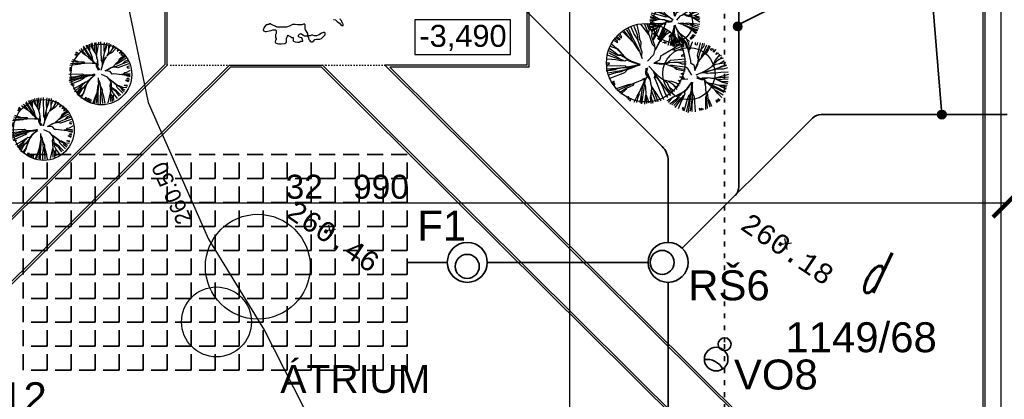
# Model space of a CAD drawing. Extents: x 4743276 to 9726129, y -4307434 to -1665362.
# Tile 21 of 121: x 4843630 to 4868244, y -2063172 to -2053669. Entities that reach past the tile are written whole.
import ezdxf
from ezdxf.enums import TextEntityAlignment as Align

# ---------------------------------------------------------------- set-up
doc = ezdxf.new("R2010")
doc.units = 0
doc.header["$MEASUREMENT"] = 0
for name, pattern in [('ACAD_ISO03W100', [30, 12, -18]), ('ACAD_ISO07W100', [3.5, 0.5, -3]), ('DASHED', [0.75, 0.5, -0.25])]:
    doc.linetypes.add(name, pattern=pattern)
doc.layers.get('0').update_dxf_attribs({"linetype": 'CONTINUOUS'})
doc.layers.get('Defpoints').update_dxf_attribs({"color": 61, "linetype": 'CONTINUOUS'})
for name, color, linetype in [('-_48_-', 76, 'CONTINUOUS'), ('body', 7, 'CONTINUOUS'), ('KÓTY', 4, 'CONTINUOUS'), ('MÚRY', 1, 'CONTINUOUS'), ('siete', 6, 'CONTINUOUS'), ('TENKÁ', 7, 'CONTINUOUS'), ('Výšky', 64, 'CONTINUOUS'), ('ZARIADOVACIE', 144, 'CONTINUOUS')]:
    doc.layers.add(name, color=color, linetype=linetype)
doc.styles.add('ARIAL', font='arial.ttf')
doc.styles.add('MONOTXT', font='MONOTXT', dxfattribs={"height": 0.2})
doc.styles.add('ROMANS', font='ROMANS', dxfattribs={"height": 0.2})
doc.styles.get("Standard").update_dxf_attribs({"font": 'TXT', "width": 0.612})
doc.styles.add('Style-Arial', font='arial.ttf')
doc.dimstyles.new('STANDARD 200', dxfattribs={"dimtxt": 600, "dimasz": 700, "dimexe": 10, "dimexo": 200, "dimgap": 100, "dimtad": 1, "dimdsep": 46, "dimlunit": 6, "dimtxsty": 'Style-Arial', "dimblk": 'ARCHTICK', "dimblk1": 'OBLIQUE', "dimblk2": 'ARCHTICK', "dimcen": 2.5, "dimse1": 1, "dimse2": 1, "dimadec": 0, "dimazin": 0, "dimtfac": 1, "dimtmove": 1, "dimatfit": 3, "dimldrblk": 'OBLIQUE', "dimfxl": 1, "dimtolj": 1, "dimtzin": 0, "dimarcsym": 0})

# ---------------------------------------------------------------- blocks, each defined once
blk = doc.blocks.new('St4f')
at = {"linetype": 'Continuous'}
for p, q in [((-523, -2196), (-537, -2237)), ((-469, -2127), (-523, -2182)), ((-523, -2182), (-523, -2196)), ((-455, -2127), (-469, -2127)), ((-441, -2127), (-455, -2127)), ((-441, -2114), (-441, -2127)), ((-400, -2114), (-441, -2114)), ((-387, -2100), (-400, -2114)), ((-373, -2100), (-387, -2100)), ((-359, -2100), (-373, -2100)), ((-346, -2114), (-359, -2100)), ((-318, -2127), (-346, -2114)), ((-291, -2141), (-318, -2127)), ((-264, -2155), (-291, -2141)), ((-196, -2182), (-264, -2155)), ((-73, -2182), (-196, -2182)), ((37, -2182), (-73, -2182)), ((132, -2155), (37, -2182)), ((187, -2114), (132, -2155)), ((214, -2114), (187, -2114)), ((255, -2114), (214, -2114)), ((310, -2127), (255, -2114)), ((337, -2127), (310, -2127)), ((378, -2127), (337, -2127)), ((419, -2127), (378, -2127)), ((446, -2114), (419, -2127)), ((474, -2100), (446, -2114)), ((501, -2127), (474, -2100)), ((501, -2155), (501, -2127)), ((501, -2168), (501, -2155)), ((501, -2209), (501, -2168)), ((501, -2223), (501, -2209)), ((1211, -1991), (1265, -2005)), ((1265, -2005), (1306, -2046)), ((1306, -2046), (1361, -2086)), ((1361, -2086), (1388, -2114)), ((1388, -2005), (1375, -1977)), ((1416, -2032), (1388, -2005)), ((1388, -2114), (1429, -2141)), ((1429, -2073), (1416, -2032)), ((1443, -2086), (1429, -2073)), ((1429, -2141), (1443, -2155)), ((1457, -2114), (1443, -2086)), ((1443, -2155), (1457, -2141)), ((1457, -2141), (1457, -2114)), ((-537, -2237), (-551, -2250)), ((-551, -2250), (-551, -2264)), ((-551, -2264), (-496, -2291)), ((-496, -2291), (-469, -2291)), ((-469, -2291), (-400, -2278)), ((-400, -2278), (-346, -2264)), ((-346, -2264), (-305, -2250)), ((-305, -2250), (-264, -2250)), ((-264, -2250), (-236, -2250)), ((-236, -2250), (-223, -2264)), ((-223, -2346), (-236, -2373)), ((-236, -2373), (-236, -2414)), ((-236, -2414), (-236, -2441)), ((-236, -2441), (-223, -2469)), ((-223, -2264), (-223, -2291)), ((-223, -2291), (-223, -2305)), ((-223, -2305), (-223, -2332)), ((-223, -2332), (-223, -2346)), ((37, -2469), (64, -2414)), ((64, -2414), (78, -2387)), ((78, -2387), (91, -2401)), ((91, -2401), (119, -2414)), ((119, -2414), (146, -2428)), ((146, -2428), (159, -2441)), ((159, -2441), (187, -2441)), ((187, -2441), (200, -2441)), ((200, -2441), (200, -2455)), ((200, -2455), (200, -2469)), ((337, -2387), (364, -2360)), ((337, -2414), (337, -2387)), ((337, -2428), (337, -2414)), ((378, -2441), (337, -2428)), ((364, -2360), (392, -2346)), ((419, -2455), (378, -2441)), ((392, -2346), (419, -2360)), ((419, -2360), (460, -2387)), ((433, -2496), (419, -2455)), ((460, -2387), (487, -2401)), ((487, -2401), (528, -2401)), ((514, -2250), (501, -2223)), ((528, -2278), (514, -2250)), ((555, -2319), (528, -2278)), ((528, -2401), (555, -2401)), ((569, -2346), (555, -2319)), ((555, -2401), (569, -2401)), ((569, -2387), (569, -2346)), ((569, -2401), (569, -2387)), ((569, -2401), (569, -2414)), ((583, -2401), (569, -2401)), ((569, -2414), (583, -2455)), ((624, -2401), (583, -2401)), ((583, -2455), (596, -2496)), ((665, -2387), (624, -2401)), ((692, -2387), (665, -2387)), ((733, -2401), (692, -2387)), ((788, -2401), (733, -2401)), ((829, -2387), (788, -2401)), ((856, -2373), (829, -2387)), ((910, -2332), (856, -2373)), ((965, -2319), (910, -2332)), ((910, -2469), (938, -2441)), ((938, -2441), (1006, -2373)), ((992, -2319), (965, -2319)), ((1006, -2332), (992, -2319)), ((1006, -2360), (1006, -2332)), ((1006, -2373), (1006, -2360)), ((-236, -2510), (-250, -2564)), ((-250, -2564), (-236, -2578)), ((-223, -2496), (-236, -2510)), ((-236, -2578), (-196, -2592)), ((-223, -2469), (-223, -2496)), ((-196, -2592), (-155, -2605)), ((-155, -2605), (-100, -2605)), ((-100, -2605), (-4, -2592)), ((-4, -2592), (23, -2578)), ((23, -2578), (37, -2564)), ((37, -2496), (37, -2469)), ((37, -2537), (37, -2496)), ((37, -2564), (37, -2537)), ((200, -2469), (200, -2510)), ((200, -2510), (200, -2523)), ((200, -2523), (214, -2537)), ((214, -2537), (255, -2551)), ((255, -2551), (310, -2564)), ((310, -2564), (351, -2564)), ((351, -2564), (392, -2537)), ((392, -2537), (433, -2537)), ((446, -2523), (433, -2496)), ((433, -2537), (446, -2537)), ((446, -2537), (446, -2523)), ((596, -2496), (610, -2510)), ((610, -2510), (624, -2537)), ((624, -2537), (651, -2551)), ((651, -2551), (678, -2551)), ((678, -2551), (719, -2523)), ((719, -2523), (747, -2496)), ((747, -2496), (788, -2482)), ((788, -2482), (829, -2482)), ((829, -2482), (869, -2482)), ((869, -2482), (910, -2469))]:
    blk.add_line(p, q, dxfattribs=at)
blk = doc.blocks.new('St6a')
at = {"linetype": 'Continuous'}
for p, q in [((-609, 1851), (-513, 1574)), ((-513, 1887), (-465, 1562)), ((-357, 1899), (-345, 1562)), ((-260, 1923), (-236, 1297)), ((-104, 1935), (-164, 1526)), ((28, 1947), (40, 1538)), ((148, 708), (413, 1887)), ((257, 1923), (221, 1682)), ((413, 1887), (377, 1610)), ((545, 1875), (521, 1538)), ((-1379, 1225), (-1511, 1285)), ((-1487, 1333), (-1379, 1225)), ((-1319, 1454), (-1078, 1249)), ((-1211, 1538), (-1078, 1358)), ((-1078, 1358), (-922, 1177)), ((-1078, 1249), (-886, 1129)), ((-1066, 1598), (-910, 1370)), ((-381, 672), (-1030, 1682)), ((-1030, 1682), (-886, 1333)), ((-910, 1370), (-669, 985)), ((-898, 1755), (-729, 1466)), ((-790, 1778), (-669, 1430)), ((-729, 1466), (-645, 1345)), ((-693, 1802), (-657, 1598)), ((-657, 1598), (-657, 1370)), ((-645, 1345), (-525, 1045)), ((-513, 1574), (-369, 1358)), ((-465, 1562), (-357, 1358)), ((-369, 1358), (-248, 1153)), ((-345, 1562), (-333, 1321)), ((-236, 1297), (-248, 1141)), ((-164, 1526), (-224, 1213)), ((40, 1538), (52, 1225)), ((245, 1273), (209, 1021)), ((221, 1682), (233, 1478)), ((233, 1478), (245, 1273)), ((377, 1610), (245, 1249)), ((521, 1285), (401, 1045)), ((521, 1538), (521, 1285)), ((569, 1610), (533, 1502)), ((666, 1790), (569, 1610)), ((762, 1502), (569, 1201)), ((750, 1297), (581, 1201)), ((894, 1682), (750, 1514)), ((918, 1466), (750, 1297)), ((822, 1742), (762, 1502)), ((978, 1646), (918, 1466)), ((1062, 1562), (930, 1490)), ((1110, 1514), (1062, 1370)), ((1062, 1370), (1171, 1454)), ((1327, 1406), (1195, 1249)), ((1195, 1249), (1315, 1273)), ((1399, 1249), (1303, 1141)), ((1315, 1273), (1351, 1309)), ((-1788, 744), (-1403, 684)), ((-1752, 840), (-1439, 744)), ((-1463, 1105), (-1571, 1141)), ((-1535, 1225), (-1451, 1165)), ((-1451, 1165), (-1463, 1105)), ((-1439, 744), (-1403, 744)), ((-1403, 744), (-1391, 696)), ((-1391, 696), (-994, 696)), ((-946, 600), (-1030, 684)), ((-994, 696), (-946, 624)), ((-970, 612), (-477, 636)), ((-886, 1129), (-705, 961)), ((-705, 961), (-621, 901)), ((-669, 985), (-621, 889)), ((-621, 901), (-465, 744)), ((-621, 889), (-381, 672)), ((-525, 1045), (-465, 732)), ((-477, 636), (-393, 672)), ((-465, 744), (-260, 600)), ((-248, 1153), (-224, 985)), ((-248, 1141), (-200, 937)), ((-224, 1213), (-236, 1141)), ((-224, 985), (-164, 816)), ((-164, 816), (-212, 588)), ((-200, 937), (-164, 768)), ((-164, 768), (-152, 468)), ((52, 1225), (64, 961)), ((64, 961), (64, 780)), ((64, 780), (124, 684)), ((148, 672), (76, 804)), ((124, 684), (124, 504)), ((209, 1021), (148, 708)), ((221, 997), (148, 540)), ((281, 840), (148, 516)), ((148, 540), (148, 672)), ((377, 1021), (281, 840)), ((569, 1201), (449, 1081)), ((1123, 696), (966, 552)), ((1267, 708), (1086, 588)), ((1195, 852), (1123, 696)), ((1183, 744), (1135, 708)), ((1423, 937), (1183, 744)), ((1375, 997), (1195, 852)), ((1616, 913), (1267, 708)), ((1303, 1141), (1375, 1129)), ((1375, 1129), (1447, 1165)), ((1543, 1093), (1375, 997)), ((1543, 732), (1399, 576)), ((1760, 708), (1399, 576)), ((1592, 1033), (1423, 937)), ((1724, 804), (1543, 732)), ((-1800, 251), (-1908, 275)), ((-1908, 227), (-1812, 191)), ((-1800, 143), (-1908, 143)), ((-1884, 504), (-1223, 576)), ((-1884, 383), (-1800, 251)), ((-1848, 600), (-1162, 612)), ((-1812, 191), (-1800, 143)), ((-1223, 576), (-1126, 612)), ((-1162, 612), (-970, 612)), ((-1126, 612), (-1162, 600)), ((-501, 612), (-321, 612)), ((-260, 600), (-248, 444)), ((-248, 444), (-128, 191)), ((-212, 588), (-152, 347)), ((-152, 347), (-32, 203)), ((148, 516), (40, 155)), ((317, 131), (641, 323)), ((617, 107), (317, 131)), ((690, 323), (389, 143)), ((762, -62), (617, 107)), ((641, 323), (858, 407)), ((918, 371), (690, 323)), ((966, 552), (786, 371)), ((1002, 407), (786, 395)), ((1110, 335), (906, 383)), ((1014, 564), (978, 552)), ((1207, 492), (1002, 407)), ((1086, 588), (1014, 564)), ((1796, 576), (1110, 335)), ((1399, 576), (1207, 492)), ((1519, 11), (1447, -74)), ((1652, 35), (1519, 11)), ((1880, 155), (1652, 35)), ((1832, 432), (1676, 383)), ((1676, 383), (1700, 323)), ((1700, 323), (1832, 323)), ((1868, 167), (1880, 155)), ((-1956, -74), (-1150, -37)), ((-321, -62), (-1944, -470)), ((-1944, -470), (-1475, -338)), ((-1920, -254), (-1535, -206)), ((-1896, -350), (-1283, -194)), ((-1896, -567), (-1415, -386)), ((-1836, -699), (-1223, -434)), ((-1535, -206), (-1271, -146)), ((-1475, -338), (-1439, -386)), ((-1439, -386), (-1018, -242)), ((-1415, -386), (-1018, -266)), ((-1283, -194), (-1006, -146)), ((-1271, -146), (-1018, -146)), ((-1223, -434), (-994, -326)), ((-1223, -819), (-982, -615)), ((-1150, -37), (-982, -110)), ((-1102, -651), (-994, -603)), ((-1018, -146), (-790, -134)), ((-1018, -242), (-790, -146)), ((-1018, -266), (-754, -170)), ((-1006, -146), (-766, -122)), ((-994, -326), (-994, -242)), ((-994, -915), (-633, -398)), ((-994, -603), (-922, -543)), ((-982, -110), (-790, -110)), ((-922, -543), (-826, -555)), ((-826, -555), (-585, -314)), ((-814, -651), (-693, -482)), ((-790, -110), (-369, -98)), ((-766, -122), (-321, -62)), ((-754, -170), (-345, -110)), ((-633, -398), (-309, -98)), ((-585, -314), (-321, -110)), ((-104, -531), (-104, -302)), ((-80, -687), (-104, -531)), ((4, -615), (-80, -458)), ((40, -1000), (4, -615)), ((461, -254), (76, -86)), ((629, -458), (461, -254)), ((750, -531), (557, -374)), ((617, -747), (666, -615)), ((702, -651), (629, -458)), ((1002, -711), (653, -446)), ((1026, -759), (750, -531)), ((858, -50), (762, -62)), ((1351, -110), (858, -50)), ((1447, -74), (1339, -98)), ((1640, -158), (1363, -110)), ((1531, -74), (1423, -98)), ((1579, -74), (1531, -74)), ((1868, -62), (1579, -74)), ((1868, -242), (1616, -182)), ((1628, -422), (1808, -470)), ((1628, -482), (1628, -422)), ((1784, -555), (1628, -482)), ((1880, -158), (1640, -158)), ((1688, -326), (1808, -314)), ((1700, -386), (1688, -326)), ((1832, -398), (1700, -386)), ((-1812, -735), (-1668, -711)), ((-1644, -747), (-1740, -795)), ((-1668, -711), (-1644, -747)), ((-1668, -988), (-1295, -783)), ((-1595, -1168), (-1223, -819)), ((-1475, -1216), (-1235, -939)), ((-1439, -1336), (-1138, -951)), ((-1367, -1433), (-1187, -1108)), ((-1295, -783), (-1102, -651)), ((-1235, -939), (-1114, -771)), ((-1187, -1108), (-1090, -951)), ((-1138, -951), (-994, -879)), ((-1114, -771), (-1078, -687)), ((-1090, -951), (-994, -915)), ((-1042, -1252), (-826, -687)), ((-1030, -1252), (-1006, -1228)), ((-1018, -1240), (-862, -735)), ((-994, -879), (-922, -783)), ((-922, -783), (-814, -651)), ((-285, -1469), (-188, -1228)), ((-188, -1228), (-116, -735)), ((-188, -1517), (-188, -1228)), ((-128, -1529), (-116, -1216)), ((-116, -735), (-80, -687)), ((-116, -1216), (-92, -939)), ((-92, -939), (-80, -735)), ((-80, -735), (-68, -699)), ((40, -831), (16, -795)), ((148, -1060), (40, -831)), ((52, -1240), (40, -1000)), ((136, -1469), (64, -1216)), ((148, -1216), (148, -1060)), ((233, -1469), (148, -1216)), ((666, -1204), (617, -747)), ((641, -1240), (666, -1204)), ((666, -1781), (653, -1180)), ((666, -1312), (666, -1192)), ((714, -903), (702, -651)), ((714, -891), (702, -651)), ((846, -1048), (714, -891)), ((738, -1096), (714, -903)), ((1026, -1108), (738, -915)), ((834, -1276), (738, -1096)), ((1038, -1216), (846, -1048)), ((1147, -819), (1002, -711)), ((1074, -903), (1026, -759)), ((1135, -1216), (1026, -1108)), ((1183, -795), (1038, -759)), ((1207, -1445), (1038, -1216)), ((1195, -1036), (1074, -903)), ((1303, -1384), (1135, -1216)), ((1339, -939), (1147, -819)), ((1423, -903), (1183, -795)), ((1423, -1264), (1195, -1036)), ((1387, -1060), (1315, -951)), ((1568, -1060), (1339, -939)), ((1507, -1168), (1387, -1060)), ((1664, -927), (1423, -903)), ((1507, -759), (1568, -747)), ((1712, -843), (1507, -759)), ((1568, -747), (1700, -759)), ((-1283, -1493), (-1042, -1252)), ((-1175, -1565), (-1030, -1252)), ((-970, -1649), (-874, -1505)), ((-850, -1565), (-910, -1697)), ((-874, -1505), (-850, -1565)), ((-838, -1745), (-742, -1577)), ((-693, -1601), (-778, -1781)), ((-742, -1577), (-693, -1601)), ((-693, -1805), (-621, -1625)), ((-621, -1625), (-585, -1685)), ((-585, -1685), (-597, -1829)), ((-441, -1865), (-285, -1469)), ((-357, -1877), (-273, -1505)), ((-273, -1505), (-224, -1288)), ((-224, -1889), (-188, -1517)), ((-128, -1926), (-128, -1529)), ((16, -1517), (52, -1240)), ((16, -1926), (16, -1517)), ((160, -1902), (136, -1469)), ((317, -1902), (233, -1469)), ((497, -1865), (641, -1240)), ((762, -1433), (666, -1312)), ((774, -1781), (762, -1433)), ((1086, -1589), (834, -1276)), ((834, -1420), (846, -1312)), ((858, -1709), (834, -1420))]:
    blk.add_line(p, q, dxfattribs=at)
blk = doc.blocks.new('St6h')
at = {"linetype": 'Continuous'}
for p, q in [((-32, 994), (36, 827)), ((-623, 777), (-466, 622)), ((-586, 800), (-468, 642)), ((-526, 834), (-430, 666)), ((-489, 871), (-405, 684)), ((-420, 902), (-334, 709)), ((-347, 921), (-267, 711)), ((-273, 954), (-221, 732)), ((-180, 975), (20, 710)), ((-83, 971), (38, 684)), ((36, 827), (16, 749)), ((16, 749), (41, 693)), ((23, 977), (73, 836)), ((73, 836), (101, 787)), ((103, 768), (96, 662)), ((156, 969), (103, 768)), ((213, 783), (157, 662)), ((244, 926), (213, 783)), ((258, 803), (230, 729)), ((302, 918), (258, 803)), ((384, 886), (324, 730)), ((410, 783), (399, 716)), ((444, 859), (410, 783)), ((495, 821), (413, 715)), ((569, 778), (460, 716)), ((609, 749), (531, 666)), ((-828, 563), (-752, 515)), ((-753, 548), (-809, 598)), ((-785, 636), (-704, 577)), ((-687, 598), (-765, 666)), ((-752, 515), (-753, 548)), ((-730, 695), (-658, 625)), ((-704, 577), (-687, 598)), ((-653, 661), (-690, 727)), ((-658, 625), (-653, 661)), ((-468, 642), (-399, 550)), ((-466, 622), (-369, 529)), ((-430, 666), (-369, 529)), ((-405, 684), (-333, 539)), ((-369, 529), (-231, 311)), ((-334, 709), (-258, 586)), ((-333, 539), (-263, 413)), ((-267, 711), (-247, 577)), ((-258, 586), (-213, 469)), ((-221, 732), (-208, 595)), ((-208, 595), (-175, 521)), ((-175, 521), (-178, 390)), ((20, 710), (39, 698)), ((39, 698), (113, 472)), ((96, 662), (125, 566)), ((125, 566), (173, 444)), ((157, 662), (128, 561)), ((128, 561), (173, 444)), ((230, 729), (134, 577)), ((302, 536), (193, 338)), ((303, 564), (221, 398)), ((324, 730), (296, 643)), ((296, 643), (303, 564)), ((347, 618), (302, 536)), ((370, 615), (309, 567)), ((413, 715), (347, 618)), ((460, 716), (370, 615)), ((531, 666), (562, 673)), ((562, 673), (621, 706)), ((704, 628), (646, 561)), ((646, 561), (659, 532)), ((659, 532), (734, 593)), ((760, 564), (700, 530)), ((700, 530), (707, 500)), ((810, 498), (704, 416)), ((707, 500), (767, 519)), ((935, 500), (974, 389)), ((972, 510), (984, 401)), ((1017, 509), (1025, 378)), ((1114, 525), (1071, 416)), ((1120, 520), (1114, 525)), ((1199, 452), (1193, 512)), ((1242, 517), (1227, 444)), ((1309, 507), (1233, 185)), ((1370, 498), (1328, 328)), ((-983, 316), (-760, 197)), ((-975, 251), (-803, 172)), ((-969, 377), (-815, 261)), ((-942, 423), (-778, 360)), ((-906, 480), (-772, 363)), ((-815, 261), (-737, 208)), ((-778, 360), (-556, 139)), ((-772, 363), (-756, 356)), ((-764, 359), (-583, 154)), ((-263, 413), (-214, 319)), ((-231, 311), (-204, 296)), ((-214, 319), (-201, 305)), ((-213, 469), (-149, 280)), ((-204, 296), (-182, 217)), ((-178, 390), (-181, 368)), ((-149, 280), (-156, 188)), ((113, 472), (164, 420)), ((180, 338), (143, 206)), ((221, 398), (163, 283)), ((173, 444), (180, 338)), ((594, 326), (374, 193)), ((647, 330), (591, 318)), ((720, 410), (600, 329)), ((687, 347), (631, 336)), ((699, 305), (647, 330)), ((710, 358), (687, 347)), ((766, 322), (699, 305)), ((848, 413), (710, 358)), ((834, 461), (720, 410)), ((900, 313), (766, 322)), ((865, 383), (834, 462)), ((866, 476), (878, 417)), ((878, 417), (906, 415)), ((897, 305), (900, 313)), ((906, 415), (905, 470)), ((984, 401), (1019, 278)), ((1020, 273), (1071, 52)), ((1027, 356), (1022, 306)), ((1025, 378), (1027, 356)), ((1032, 318), (1026, 268)), ((1066, 355), (1032, 318)), ((1071, 416), (1066, 355)), ((1227, 444), (1199, 452)), ((1328, 328), (1299, 237)), ((1392, 401), (1328, 328)), ((1394, 274), (1349, 187)), ((1415, 486), (1392, 401)), ((1470, 442), (1394, 274)), ((1463, 249), (1396, 208)), ((1490, 356), (1415, 238)), ((1520, 337), (1463, 249)), ((1525, 437), (1490, 356)), ((1555, 418), (1520, 337)), ((1580, 344), (1592, 378)), ((1589, 312), (1580, 344)), ((1633, 360), (1589, 312)), ((1707, 335), (1643, 268)), ((1643, 268), (1648, 323)), ((1648, 323), (1662, 341)), ((1704, 214), (1736, 267)), ((-1021, 203), (-771, 117)), ((-1017, 103), (-798, 85)), ((-803, 172), (-710, 117)), ((-798, 85), (-679, 63)), ((-771, 117), (-615, 72)), ((-760, 197), (-676, 194)), ((-737, 208), (-684, 211)), ((-710, 117), (-675, 85)), ((-684, 211), (-404, 43)), ((-679, 63), (-618, 64)), ((-676, 194), (-622, 164)), ((-622, 164), (-543, 124)), ((-618, 64), (-571, 50)), ((-571, 50), (-528, 76)), ((-543, 124), (-450, 70)), ((-528, 76), (-364, 13)), ((-404, 43), (-187, -30)), ((-364, 13), (-195, -27)), ((-182, 217), (-134, 110)), ((143, 206), (-3, 45)), ((293, 69), (156, -6)), ((373, -18), (193, 3)), ((326, 179), (293, 69)), ((374, 193), (326, 179)), ((491, 7), (373, -18)), ((539, 8), (434, -32)), ((574, 65), (488, -1)), ((653, 12), (539, 8)), ((949, 97), (574, 65)), ((762, 12), (653, 12)), ((960, 26), (762, 12)), ((863, -31), (762, 12)), ((850, 196), (913, 223)), ((852, 162), (850, 196)), ((936, 172), (852, 162)), ((1071, 52), (1070, 8)), ((1070, 8), (1153, -49)), ((1233, 185), (1265, 95)), ((1259, 100), (1248, -6)), ((1250, -28), (1278, 74)), ((1338, 131), (1265, 40)), ((1299, 237), (1271, 140)), ((1271, 140), (1276, 41)), ((1341, 153), (1337, 136)), ((1396, 208), (1338, 131)), ((1349, 187), (1341, 153)), ((1415, 238), (1401, 214)), ((1778, 84), (1651, -18)), ((1686, 69), (1651, -12)), ((1754, 153), (1686, 69)), ((1767, 243), (1704, 214)), ((1833, 189), (1754, 153)), ((1791, 223), (1764, 160)), ((1884, 123), (1778, 84)), ((1853, 153), (1784, 79)), ((1836, 2), (1789, -20)), ((1957, 4), (1806, -23)), ((1913, 55), (1836, 2)), ((-185, -50), (-1039, -200)), ((-1039, -200), (-789, -163)), ((-1036, -69), (-690, -64)), ((-1036, -144), (-771, -128)), ((-1032, -47), (-959, -28)), ((-955, -6), (-1011, -3)), ((-990, -246), (-668, -191)), ((-981, -297), (-789, -238)), ((-960, -390), (-572, -237)), ((-959, -28), (-955, -6)), ((-789, -163), (-782, -133)), ((-789, -238), (-652, -211)), ((-782, -133), (-553, -112)), ((-771, -128), (-558, -101)), ((-690, -64), (-559, -67)), ((-668, -191), (-527, -155)), ((-652, -211), (-532, -158)), ((-572, -237), (-508, -167)), ((-559, -67), (-542, -107)), ((-558, -101), (-413, -90)), ((-553, -112), (-425, -109)), ((-532, -158), (-422, -115)), ((-527, -155), (-408, -116)), ((-508, -167), (-417, -126)), ((-417, -126), (-216, -43)), ((-413, -90), (-207, -32)), ((-408, -116), (-185, -50)), ((-44, -273), (-41, -129)), ((-19, -207), (7, -114)), ((3, -334), (-19, -207)), ((158, -224), (31, -76)), ((183, -308), (144, -223)), ((156, -6), (350, -28)), ((289, -349), (158, -224)), ((294, -435), (163, -235)), ((163, -235), (191, -297)), ((350, -28), (470, -22)), ((552, -68), (429, -20)), ((656, -102), (552, -68)), ((577, -63), (558, -65)), ((617, -59), (577, -63)), ((727, -78), (617, -59)), ((724, -161), (656, -102)), ((695, -113), (665, -106)), ((849, -153), (695, -113)), ((839, -191), (724, -161)), ((935, -101), (727, -78)), ((939, -201), (839, -191)), ((949, -163), (849, -153)), ((963, -27), (863, -31)), ((998, -137), (935, -96)), ((939, -99), (935, -96)), ((998, -137), (1093, -303)), ((1153, -49), (1179, -184)), ((1179, -184), (1250, -28)), ((1248, -6), (1181, -151)), ((1361, -242), (1203, -308)), ((1439, -244), (1357, -253)), ((1502, -166), (1361, -242)), ((1576, -186), (1372, -240)), ((1372, -240), (1432, -234)), ((1432, -234), (1495, -260)), ((1485, -267), (1439, -244)), ((1449, -232), (1969, -55)), ((1587, -190), (1449, -232)), ((1579, -113), (1502, -166)), ((1700, -161), (1587, -190)), ((1692, -35), (1589, -102)), ((1651, -18), (1603, -78)), ((1829, -241), (1687, -251)), ((1846, -85), (1689, -162)), ((1806, -23), (1692, -35)), ((1793, -157), (1700, -161)), ((1886, -152), (1793, -157)), ((2015, -227), (1829, -241)), ((1969, -55), (1846, -85)), ((1993, -124), (1886, -152)), ((-841, -459), (-892, -482)), ((-874, -522), (-836, -484)), ((-836, -484), (-841, -459)), ((-350, -505), (-112, -412)), ((-59, -409), (-152, -1024)), ((-128, -406), (-43, -368)), ((-126, -562), (-59, -409)), ((-124, -568), (-83, -461)), ((-112, -412), (-64, -412)), ((-48, -616), (-86, -455)), ((-83, -461), (-17, -349)), ((-17, -349), (-44, -273)), ((74, -431), (3, -334)), ((64, -409), (6, -264)), ((82, -496), (64, -409)), ((81, -524), (74, -431)), ((174, -366), (183, -308)), ((213, -451), (174, -366)), ((191, -297), (185, -375)), ((199, -314), (573, -815)), ((293, -449), (199, -314)), ((263, -579), (213, -451)), ((373, -413), (289, -349)), ((364, -561), (293, -449)), ((497, -508), (389, -420)), ((502, -458), (420, -427)), ((656, -559), (502, -458)), ((607, -465), (508, -455)), ((723, -509), (607, -465)), ((824, -492), (770, -433)), ((770, -433), (839, -450)), ((807, -349), (869, -335)), ((903, -395), (807, -349)), ((836, -275), (867, -254)), ((904, -306), (836, -275)), ((900, -406), (865, -405)), ((867, -254), (909, -255)), ((869, -335), (894, -344)), ((931, -392), (879, -371)), ((900, -406), (1003, -395)), ((985, -639), (1106, -478)), ((1123, -482), (1016, -1237)), ((1021, -614), (1101, -484)), ((1117, -686), (1123, -482)), ((1300, -386), (1228, -338)), ((1348, -425), (1228, -382)), ((1411, -401), (1300, -386)), ((1419, -422), (1348, -425)), ((1491, -371), (1354, -380)), ((1513, -368), (1411, -401)), ((1494, -508), (1419, -422)), ((1436, -531), (1428, -449)), ((1446, -519), (1458, -479)), ((1458, -473), (1947, -719)), ((1567, -572), (1458, -473)), ((1567, -258), (1485, -267)), ((1569, -379), (1491, -371)), ((1592, -387), (1513, -368)), ((1687, -251), (1567, -258)), ((1664, -391), (1569, -379)), ((1669, -390), (1592, -387)), ((1695, -377), (1663, -386)), ((1734, -378), (1664, -391)), ((1767, -435), (1669, -390)), ((1834, -334), (1695, -377)), ((2018, -359), (1734, -378)), ((1859, -414), (1749, -420)), ((1865, -468), (1767, -429)), ((1872, -490), (1767, -435)), ((2016, -287), (1834, -334)), ((2012, -403), (1859, -414)), ((2014, -474), (1865, -468)), ((2002, -520), (1872, -490)), ((-818, -510), (-864, -544)), ((-830, -590), (-818, -510)), ((-804, -647), (-477, -542)), ((-767, -685), (-441, -546)), ((-708, -741), (-539, -631)), ((-671, -778), (-543, -667)), ((-543, -667), (-526, -659)), ((-531, -634), (-343, -550)), ((-526, -659), (-531, -634)), ((-477, -542), (-423, -538)), ((-423, -538), (-443, -540)), ((-441, -546), (-350, -505)), ((-341, -494), (-363, -552)), ((-343, -550), (-336, -506)), ((-266, -829), (-201, -732)), ((-201, -732), (-151, -614)), ((-161, -850), (-129, -618)), ((-151, -614), (-124, -568)), ((-129, -618), (-126, -562)), ((-41, -783), (-48, -616)), ((69, -863), (92, -730)), ((106, -608), (81, -524)), ((103, -603), (82, -496)), ((90, -847), (98, -728)), ((92, -730), (106, -608)), ((146, -822), (101, -705)), ((142, -674), (103, -603)), ((129, -632), (109, -600)), ((224, -767), (129, -632)), ((262, -974), (142, -674)), ((323, -729), (263, -579)), ((404, -925), (323, -729)), ((497, -692), (359, -549)), ((401, -660), (364, -561)), ((439, -759), (401, -660)), ((550, -627), (497, -508)), ((573, -815), (497, -692)), ((588, -651), (549, -608)), ((633, -781), (550, -627)), ((672, -716), (588, -651)), ((757, -617), (653, -568)), ((736, -660), (656, -559)), ((789, -582), (723, -509)), ((811, -525), (733, -518)), ((769, -828), (985, -639)), ((825, -789), (880, -734)), ((880, -734), (950, -671)), ((924, -734), (1021, -614)), ((934, -777), (924, -734)), ((1064, -807), (1095, -683)), ((1075, -806), (1107, -698)), ((1095, -683), (1102, -495)), ((1124, -696), (1109, -505)), ((1118, -801), (1113, -698)), ((1118, -796), (1117, -686)), ((1133, -783), (1124, -696)), ((1459, -743), (1446, -519)), ((1452, -733), (1495, -767)), ((1498, -750), (1463, -732)), ((1634, -521), (1489, -509)), ((1573, -571), (1494, -508)), ((1613, -589), (1567, -572)), ((1604, -607), (1573, -571)), ((1689, -680), (1604, -607)), ((1799, -679), (1613, -589)), ((1775, -561), (1634, -521)), ((1753, -761), (1689, -680)), ((1802, -756), (1713, -694)), ((1834, -593), (1775, -561)), ((1947, -719), (1782, -670)), ((1890, -554), (1787, -565)), ((1910, -739), (1799, -679)), ((1978, -605), (1815, -567)), ((1973, -655), (1834, -593)), ((1985, -560), (1890, -554)), ((-478, -842), (-522, -882)), ((-487, -914), (-460, -868)), ((-460, -868), (-478, -842)), ((-413, -881), (-463, -938)), ((-441, -955), (-413, -881)), ((-336, -977), (-266, -829)), ((-268, -993), (-243, -880)), ((-243, -880), (-207, -762)), ((-187, -991), (-161, -850)), ((-152, -1024), (-157, -828)), ((-74, -1029), (-56, -857)), ((-56, -857), (-41, -783)), ((7, -905), (-42, -797)), ((-18, -1018), (-35, -828)), ((33, -1009), (7, -905)), ((83, -1014), (69, -863)), ((136, -1011), (90, -847)), ((212, -983), (146, -822)), ((339, -947), (224, -767)), ((507, -865), (439, -759)), ((484, -941), (618, -861)), ((521, -987), (619, -866)), ((553, -1022), (691, -924)), ((600, -1050), (759, -895)), ((618, -861), (628, -849)), ((619, -866), (864, -741)), ((623, -855), (844, -760)), ((656, -1061), (770, -938)), ((684, -1112), (823, -927)), ((691, -924), (757, -873)), ((757, -873), (769, -828)), ((759, -895), (785, -826)), ((769, -1136), (843, -958)), ((770, -938), (840, -876)), ((785, -826), (825, -789)), ((823, -927), (904, -808)), ((840, -876), (876, -855)), ((843, -958), (894, -864)), ((894, -864), (910, -813)), ((908, -1199), (998, -908)), ((910, -813), (934, -777)), ((998, -908), (1036, -800)), ((1029, -993), (1064, -807)), ((1030, -1004), (1075, -806)), ((1036, -800), (1074, -796)), ((1068, -1209), (1109, -924)), ((1109, -924), (1118, -796)), ((1116, -1039), (1131, -916)), ((1131, -916), (1118, -801)), ((1174, -856), (1133, -783)), ((1197, -1223), (1174, -856)), ((1454, -1162), (1455, -859)), ((1455, -859), (1467, -814)), ((1468, -830), (1459, -743)), ((1467, -814), (1463, -831)), ((1496, -1141), (1468, -830)), ((1518, -930), (1498, -750)), ((1559, -1107), (1513, -936)), ((1540, -933), (1518, -930)), ((1542, -949), (1540, -933)), ((1601, -1086), (1542, -949)), ((1733, -934), (1706, -942)), ((1706, -942), (1728, -990)), ((1764, -969), (1733, -934)), ((1857, -860), (1753, -761)), ((1757, -899), (1790, -955)), ((1811, -942), (1757, -899)), ((1890, -807), (1802, -756)), ((876, -1114), (859, -1160)), ((894, -1123), (876, -1114)), ((890, -1190), (894, -1123)), ((970, -1219), (1029, -993)), ((1016, -1237), (1053, -1018)), ((1053, -1018), (1030, -1004)), ((1113, -1215), (1116, -1039)), ((1287, -1142), (1292, -1190)), ((1309, -1145), (1287, -1142)), ((1330, -1186), (1309, -1145)), ((1400, -1168), (1336, -1136)), ((1336, -1136), (1352, -1184))]:
    blk.add_line(p, q, dxfattribs=at)
blk = doc.blocks.new('St6d')
at = {"linetype": 'Continuous'}
for p, q in [((-729, 1019), (-711, 923)), ((-690, 1039), (-611, 981)), ((-611, 981), (-641, 1064)), ((-580, 1150), (-510, 1038)), ((-501, 1117), (-516, 1146)), ((-510, 1038), (-501, 1117)), ((-469, 1164), (-422, 1083)), ((-422, 1083), (-400, 1125)), ((-400, 1125), (-408, 1176)), ((-345, 1221), (-319, 1099)), ((-319, 1099), (-266, 959)), ((-298, 1239), (-272, 1116)), ((-272, 1116), (-202, 929)), ((-219, 1230), (-163, 974)), ((-131, 1275), (-123, 1149)), ((-123, 1149), (-55, 1029)), ((-65, 1277), (-55, 1029)), ((-55, 1029), (-42, 894)), ((24, 1273), (35, 803)), ((120, 1266), (118, 1161)), ((118, 1161), (160, 1163)), ((160, 1163), (187, 1245)), ((290, 1236), (300, 1241)), ((300, 1241), (328, 1076)), ((328, 1076), (316, 990)), ((316, 990), (354, 929)), ((444, 1030), (359, 870)), ((380, 1010), (371, 981)), ((431, 1190), (380, 1010)), ((492, 1178), (444, 1030)), ((542, 1154), (454, 1011)), ((557, 1026), (574, 1103)), ((597, 1022), (557, 1026)), ((631, 1101), (597, 1022)), ((605, 970), (670, 1072)), ((717, 1040), (641, 958)), ((-1112, 595), (-971, 525)), ((-387, 286), (-1059, 684)), ((-1059, 684), (-896, 607)), ((-1025, 763), (-823, 681)), ((-971, 525), (-843, 492)), ((-949, 820), (-857, 725)), ((-896, 607), (-700, 454)), ((-888, 907), (-752, 822)), ((-857, 725), (-798, 682)), ((-837, 940), (-762, 817)), ((-823, 681), (-667, 631)), ((-798, 984), (-699, 911)), ((-752, 822), (-606, 644)), ((-699, 911), (-629, 774)), ((-667, 631), (-543, 509)), ((-629, 774), (-603, 651)), ((-606, 644), (-556, 546)), ((-266, 959), (-184, 883)), ((-202, 929), (-190, 893)), ((-184, 883), (-127, 758)), ((-163, 974), (-125, 839)), ((-127, 758), (-52, 611)), ((-125, 839), (-125, 790)), ((-125, 790), (-125, 766)), ((-31, 751), (-67, 616)), ((-51, 513), (-60, 663)), ((2, 274), (-51, 513)), ((-42, 894), (-31, 751)), ((-26, 692), (-42, 542)), ((-42, 542), (9, 321)), ((35, 803), (-35, 687)), ((210, 510), (77, 454)), ((221, 571), (210, 510)), ((357, 863), (221, 571)), ((354, 929), (347, 858)), ((371, 981), (364, 910)), ((657, 528), (424, 366)), ((691, 533), (496, 409)), ((641, 958), (605, 970)), ((752, 595), (657, 528)), ((790, 534), (691, 533)), ((745, 622), (694, 540)), ((859, 748), (745, 622)), ((865, 689), (752, 595)), ((880, 938), (788, 829)), ((788, 829), (792, 868)), ((895, 581), (790, 534)), ((792, 868), (826, 947)), ((922, 891), (859, 748)), ((985, 806), (865, 689)), ((948, 695), (867, 672)), ((1081, 676), (895, 581)), ((994, 508), (906, 463)), ((1039, 747), (948, 695)), ((1149, 507), (975, 449)), ((1131, 578), (994, 508)), ((-1244, 115), (-1034, 80)), ((-1241, 48), (-1052, 53)), ((-1220, 213), (-1010, 154)), ((-1216, 277), (-826, 167)), ((-1192, 376), (-952, 257)), ((-1173, 460), (-919, 386)), ((-1052, 53), (-889, 98)), ((-1034, 80), (-887, 105)), ((-1010, 154), (-860, 113)), ((-952, 257), (-772, 158)), ((-919, 386), (-724, 331)), ((-889, 98), (-740, 131)), ((-843, 492), (-715, 458)), ((-826, 167), (-732, 129)), ((-772, 158), (-730, 136)), ((-740, 131), (-631, 112)), ((-732, 129), (-597, 117)), ((-724, 331), (-559, 285)), ((-715, 458), (-567, 386)), ((-631, 112), (-516, 116)), ((-597, 117), (-486, 106)), ((-567, 386), (-387, 286)), ((-559, 285), (-448, 249)), ((-550, 388), (-283, 252)), ((-533, 489), (-442, 394)), ((-531, -84), (-402, 13)), ((-516, 116), (-385, 40)), ((-486, 106), (-299, 53)), ((-364, 279), (-460, 261)), ((-448, 249), (-377, 266)), ((-442, 394), (-268, 248)), ((-402, 13), (-303, -11)), ((-385, 40), (-225, 29)), ((-377, 266), (-266, 231)), ((-283, 252), (-364, 279)), ((-303, -11), (-124, 13)), ((-268, 248), (-68, 109)), ((-225, 29), (-112, 74)), ((77, 454), (2, 274)), ((268, 286), (87, 83)), ((427, 349), (268, 286)), ((496, 409), (361, 321)), ((560, 355), (427, 349)), ((602, 284), (531, 340)), ((710, 314), (560, 355)), ((718, 312), (560, 355)), ((893, 222), (602, 284)), ((833, 364), (710, 314)), ((841, 288), (718, 312)), ((906, 463), (730, 324)), ((975, 449), (833, 364)), ((971, 311), (841, 288)), ((1248, 107), (876, 219)), ((960, 201), (886, 224)), ((910, 200), (893, 222)), ((1266, -14), (910, 200)), ((1053, 236), (960, 201)), ((1214, 404), (971, 311)), ((1060, 283), (996, 312)), ((1270, 174), (1053, 236)), ((1242, 239), (1060, 283)), ((-1239, -148), (-1028, -102)), ((-1232, -77), (-994, -73)), ((-1228, -13), (-1095, -32)), ((-470, -47), (-1221, -244)), ((-1221, -244), (-978, -225)), ((-1177, -283), (-1005, -233)), ((-1169, -384), (-1031, -339)), ((-1138, -467), (-965, -360)), ((-1095, -32), (-955, -78)), ((-1031, -339), (-889, -278)), ((-1028, -102), (-937, -75)), ((-1005, -233), (-720, -162)), ((-965, -360), (-852, -266)), ((-937, -75), (-728, -61)), ((-852, -266), (-713, -188)), ((-728, -61), (-524, -87)), ((-720, -162), (-651, -151)), ((-713, -188), (-659, -149)), ((-687, -663), (-607, -419)), ((-659, -149), (-531, -84)), ((-651, -151), (-470, -47)), ((-607, -419), (-554, -404)), ((-539, -409), (-607, -444)), ((-589, -539), (-551, -421)), ((-551, -421), (-467, -113)), ((-467, -113), (-473, -54)), ((-457, -133), (-421, -21)), ((-110, -573), (-71, -454)), ((-95, -602), (-56, -459)), ((-92, -595), (-59, -442)), ((-7, -156), (-80, -1237)), ((-71, -454), (6, -193)), ((-59, -442), (-7, -156)), ((-35, -621), (-49, -462)), ((-27, -444), (18, -181)), ((-21, -626), (-27, -444)), ((138, -416), (18, -156)), ((96, -369), (23, -166)), ((196, -566), (96, -369)), ((384, -741), (138, -416)), ((257, -577), (177, -470)), ((325, -117), (184, -71)), ((398, -67), (285, -87)), ((426, -133), (325, -117)), ((642, -122), (398, -67)), ((448, -165), (426, -133)), ((455, -143), (436, -128)), ((737, -308), (448, -165)), ((579, -191), (455, -143)), ((539, -88), (512, -96)), ((701, -67), (539, -88)), ((744, -261), (579, -191)), ((793, -162), (642, -122)), ((797, -98), (701, -67)), ((866, -415), (737, -308)), ((915, -366), (737, -308)), ((934, -331), (744, -261)), ((890, -415), (767, -342)), ((950, -156), (780, -150)), ((956, -240), (793, -162)), ((969, -97), (797, -98)), ((1079, -591), (866, -415)), ((1103, -541), (890, -415)), ((1137, -462), (915, -366)), ((1178, -410), (934, -331)), ((1221, -228), (950, -156)), ((1207, -322), (956, -240)), ((1252, -132), (969, -97)), ((-1098, -595), (-1010, -550)), ((-1010, -550), (-1073, -619)), ((-1041, -646), (-987, -606)), ((-953, -626), (-997, -685)), ((-987, -606), (-953, -626)), ((-848, -856), (-726, -683)), ((-796, -898), (-682, -673)), ((-726, -683), (-719, -661)), ((-719, -963), (-589, -539)), ((-719, -661), (-687, -663)), ((-667, -1005), (-579, -584)), ((-579, -584), (-582, -517)), ((-582, -517), (-582, -542)), ((-326, -1165), (-188, -662)), ((-208, -1179), (-161, -932)), ((-188, -662), (-110, -573)), ((-161, -932), (-145, -757)), ((-145, -757), (-95, -602)), ((-144, -1183), (-118, -774)), ((-118, -774), (-92, -595)), ((-80, -1237), (-68, -922)), ((-68, -922), (-31, -909)), ((-31, -909), (-35, -621)), ((21, -624), (-31, -606)), ((-26, -894), (-21, -626)), ((-11, -1226), (-26, -894)), ((42, -786), (21, -624)), ((82, -1216), (42, -786)), ((169, -622), (196, -566)), ((192, -678), (169, -622)), ((199, -755), (192, -678)), ((242, -900), (199, -755)), ((279, -862), (201, -674)), ((271, -786), (226, -747)), ((294, -1170), (242, -900)), ((317, -670), (257, -577)), ((351, -894), (271, -786)), ((581, -838), (277, -592)), ((419, -1161), (279, -862)), ((579, -821), (299, -624)), ((362, -734), (317, -670)), ((473, -1097), (351, -894)), ((377, -837), (362, -734)), ((554, -1099), (377, -837)), ((387, -808), (384, -741)), ((464, -898), (387, -808)), ((627, -1074), (464, -898)), ((584, -831), (574, -811)), ((681, -1034), (581, -838)), ((747, -982), (584, -831)), ((770, -785), (812, -782)), ((840, -873), (770, -785)), ((812, -782), (881, -846)), ((841, -718), (866, -693)), ((925, -811), (841, -718)), ((866, -693), (960, -781)), ((895, -654), (939, -643)), ((991, -734), (895, -654)), ((939, -643), (1025, -680)), ((-593, -1029), (-495, -1004)), ((-495, -1004), (-531, -1065)), ((-502, -1075), (-460, -1023)), ((-460, -1023), (-428, -1025)), ((-428, -1025), (-450, -1092)), ((109, -1208), (123, -1114)), ((123, -1114), (150, -1107)), ((150, -1107), (161, -1176))]:
    blk.add_line(p, q, dxfattribs=at)
blk = doc.blocks.new('_ArchTick')
at = {"color": 0, "linetype": 'ByBlock', "const_width": 0.15}
blk.add_lwpolyline([(-0.5, -0.5), (0.5, 0.5)], dxfattribs=at)
blk = doc.blocks.new('*D42221')
at = {"layer": 'Defpoints', "color": 0}
for p in [(4868314, -2035164), (4857372, -2067054), (4868314, -2067054)]:
    blk.add_point(p, dxfattribs=at)
at = {"layer": 'ZARIADOVACIE', "color": 0, "lineweight": -2}
blk.add_line((4857372, -2035164), (4857372, -2067054), dxfattribs=at)
at = {"layer": 'ZARIADOVACIE', "color": 0, "linetype": 'ByBlock', "lineweight": -2, "xscale": 700, "yscale": 700, "zscale": 700}
for p, rotation in [((4857372, -2035164), 90), ((4857372, -2067054), 270)]:
    blk.add_blockref('_ArchTick', p, dxfattribs=dict(at, rotation=rotation))
at = {"layer": 'ZARIADOVACIE', "color": 0, "insert": (4856946, -2051921), "char_height": 600, "attachment_point": 5, "rotation": 90, "style": 'Style-Arial'}
blk.add_mtext('\\A1;31ﾠ890', dxfattribs=at)
blk = doc.blocks.new('_OBLIQUE')
at = {"color": 0, "linetype": 'ByBlock'}
blk.add_line((-0.5, -0.5), (0.5, 0.5), dxfattribs=at)
blk = doc.blocks.new('*D42222')
at = {"layer": 'Defpoints', "color": 0}
for p in [(4835324, -2052604), (4868314, -2052604), (4835324, -2058262)]:
    blk.add_point(p, dxfattribs=at)
at = {"layer": 'ZARIADOVACIE', "color": 0, "lineweight": -2}
blk.add_line((4868314, -2058262), (4835324, -2058262), dxfattribs=at)
at = {"layer": 'ZARIADOVACIE', "color": 0, "linetype": 'ByBlock', "lineweight": -2, "xscale": 700, "yscale": 700, "zscale": 700, "rotation": 180}
blk.add_blockref('_ArchTick', (4835324, -2058262), dxfattribs=at)
at = {"layer": 'ZARIADOVACIE', "color": 0, "linetype": 'ByBlock', "lineweight": -2, "xscale": 700, "yscale": 700, "zscale": 700}
blk.add_blockref('_ArchTick', (4868314, -2058262), dxfattribs=at)
at = {"layer": 'ZARIADOVACIE', "color": 0, "insert": (4851819, -2057855), "char_height": 600, "attachment_point": 5, "style": 'Style-Arial'}
blk.add_mtext('\\A1;32ﾠ990', dxfattribs=at)
blk = doc.blocks.new('po')
at = {"layer": 'MÚRY', "color": 7}
blk.add_line((4865940, -1537766), (4865940, -1554276), dxfattribs=at)

msp = doc.modelspace()

# ---------------------------------------------------------------- hatches: boundary and pattern name
at = {"layer": 'TENKÁ', "lineweight": 35, "ltscale": 0.25}
h = msp.add_hatch(color=30, dxfattribs=at)
h.dxf.hatch_style = 1
h.paths.add_polyline_path([(4861684.529, -2053837.5, 1), (4861473.332, -2053837.5, 1)])
h = msp.add_hatch(color=30, dxfattribs=at)
h.dxf.hatch_style = 1
h.paths.add_polyline_path([(4861631.73, -2053837.5, 1), (4861526.131, -2053837.5, 1)])
h = msp.add_hatch(color=30, dxfattribs=at)
h.dxf.hatch_style = 1
h.paths.add_polyline_path([(4866786.918, -2056044.048, 1), (4866575.721, -2056044.048, 1)])
h = msp.add_hatch(color=30, dxfattribs=at)
h.dxf.hatch_style = 1
h.paths.add_polyline_path([(4866734.119, -2056044.048, 1), (4866628.52, -2056044.048, 1)])

# ---------------------------------------------------------------- linework, layer by layer
at = {"layer": 'body', "color": 1, "linetype": 'Continuous'}
for p, q in [((4851383.948, -2058939.727), (4851245.125, -2058966.712)), ((4851383.948, -2058939.727), (4851356.964, -2058800.904)), ((4851383.948, -2058939.727), (4851522.771, -2058912.743)), ((4851383.948, -2058939.727), (4851410.933, -2059078.55)), ((4862782.184, -2059282.067), (4862755.2, -2059143.244)), ((4862782.184, -2059282.067), (4862643.361, -2059309.052)), ((4862782.184, -2059282.067), (4862921.007, -2059255.083)), ((4862782.184, -2059282.067), (4862809.169, -2059420.89))]:
    msp.add_line(p, q, dxfattribs=at)
at = {"layer": 'Defpoints', "color": 2}
for centre, radius in [((4859954.01, -2053741.856), 499.158), ((4859280.607, -2054746.045), 980.896), ((4845671.381, -2055040.422), 760.997), ((4860358.34, -2055019.46), 653.66), ((4844232.976, -2056430.022), 760.997), ((4849583.13, -2059852.148), 1311.662), ((4848549.955, -2061234.23), 874.441)]:
    msp.add_circle(centre, radius, dxfattribs=at)
at = {"layer": 'KÓTY'}
msp.add_lwpolyline([(4855895.5, -2053675.048), (4853508.974, -2053675.048), (4853508.974, -2054543.548), (4855895.5, -2054543.548)], close=True, dxfattribs=at)
at = {"layer": 'siete', "color": 55, "lineweight": 35, "ltscale": 0.8}
for p, q in [((4861603.799, -2035164.048), (4861603.799, -2057855.571)), ((4859693.139, -2056846.029), (4855979.026, -2053131.916)), ((4863451.717, -2056131.916), (4860193.139, -2059390.495)), ((4868313.799, -2056044.048), (4863663.849, -2056044.048)), ((4859839.585, -2059244.048), (4859839.585, -2057199.582)), ((4853318.799, -2059744.048), (4854318.799, -2059744.048)), ((4855318.799, -2059744.048), (4859339.585, -2059744.048)), ((4859839.585, -2060244.048), (4859839.585, -2067054.048))]:
    msp.add_line(p, q, dxfattribs=at)
at = {"layer": 'siete', "linetype": 'ACAD_ISO03W100', "lineweight": 35, "ltscale": 10}
for p, q in [((4861252.12, -2040622.789), (4861252.12, -2061794.048)), ((4861252.12, -2061794.048), (4861252.12, -2065394.048))]:
    msp.add_line(p, q, dxfattribs=at)
at = {"layer": 'siete', "color": 9, "linetype": 'DASHED', "lineweight": 35, "ltscale": 800}
for p, q in [((4843718.799, -2062444.048), (4843718.799, -2057044.048)), ((4853318.799, -2057044.048), (4843718.799, -2057044.048)), ((4844318.799, -2062444.048), (4844318.799, -2057044.048)), ((4844918.799, -2062444.048), (4844918.799, -2057044.048)), ((4845518.799, -2062444.048), (4845518.799, -2057044.048)), ((4846118.799, -2062444.048), (4846118.799, -2057044.048)), ((4846718.799, -2062444.048), (4846718.799, -2057044.048)), ((4847318.799, -2062444.048), (4847318.799, -2057044.048)), ((4847918.799, -2062444.048), (4847918.799, -2057044.048)), ((4848518.799, -2062444.048), (4848518.799, -2057044.048)), ((4849118.799, -2062444.048), (4849118.799, -2057044.048)), ((4849718.799, -2062444.048), (4849718.799, -2057044.048)), ((4850318.799, -2062444.048), (4850318.799, -2057044.048)), ((4850918.799, -2062444.048), (4850918.799, -2057044.048)), ((4851518.799, -2062444.048), (4851518.799, -2057044.048)), ((4852118.799, -2062444.048), (4852118.799, -2057044.048)), ((4852718.799, -2062444.048), (4852718.799, -2057044.048)), ((4853318.799, -2062444.048), (4853318.799, -2057044.048)), ((4853318.799, -2057644.048), (4843718.799, -2057644.048)), ((4853318.799, -2058244.048), (4843718.799, -2058244.048)), ((4853318.799, -2058844.048), (4843718.799, -2058844.048)), ((4853318.799, -2059444.048), (4843718.799, -2059444.048)), ((4853318.799, -2060044.048), (4843718.799, -2060044.048)), ((4853318.799, -2060644.048), (4843718.799, -2060644.048)), ((4853318.799, -2061244.048), (4843718.799, -2061244.048)), ((4853318.799, -2061844.048), (4843718.799, -2061844.048)), ((4853318.799, -2062444.048), (4843718.799, -2062444.048))]:
    msp.add_line(p, q, dxfattribs=at)
at = {"layer": 'siete', "color": 55, "lineweight": 35, "ltscale": 0.8}
for centre, radius in [((4854818.799, -2059744.048), 500), ((4859839.585, -2059744.048), 500), ((4854818.799, -2059844.048), 300), ((4859689.585, -2059744.048), 300)]:
    msp.add_circle(centre, radius, dxfattribs=at)
at = {"layer": 'siete', "lineweight": 35}
for centre, radius in [((4861252.12, -2061794.048), 162.321), ((4861040.729, -2062165.49), 295.22)]:
    msp.add_circle(centre, radius, dxfattribs=at)
at = {"layer": 'siete', "color": 55, "lineweight": 35, "ltscale": 0.8}
for centre, radius, start, end in [((4863663.849, -2056344.048), 300, 90, 135), ((4859339.585, -2057199.582), 500, 0, 45), ((4861303.799, -2057855.571), 300, 315, 0)]:
    msp.add_arc(centre, radius, start, end, dxfattribs=at)
at = {"layer": 'siete', "lineweight": 35}
msp.add_arc((4860806.541, -2062618.015), 446.576, 27.4430475, 97.8324199, dxfattribs=at)
at = {"layer": 'TENKÁ'}
for p, q in [((4847268.799, -2054784.543), (4847268.799, -2047458.053)), ((4847318.799, -2054809.048), (4847318.799, -2048865.655)), ((4856318.799, -2054809.048), (4856318.799, -2050434.048)), ((4856368.799, -2054859.048), (4856368.799, -2050484.048)), ((4867703.799, -2050484.048), (4867703.799, -2066444.048)), ((4867753.799, -2050484.048), (4867753.799, -2066494.048)), ((4836239.864, -2065744.048), (4847268.799, -2054784.543)), ((4836260.482, -2065794.048), (4847318.799, -2054805.347)), ((4841383.799, -2062253.73), (4848875.644, -2054809.048)), ((4841433.799, -2062274.534), (4848896.262, -2054859.048)), ((4848875.644, -2054809.048), (4851199.207, -2054809.048)), ((4851178.589, -2054859.048), (4848896.262, -2054859.048)), ((4851178.589, -2054859.048), (4862132.547, -2065744.048)), ((4851199.207, -2054809.048), (4862203.799, -2065744.363)), ((4851270.142, -2054809.048), (4851259.973, -2054809.048)), ((4856318.799, -2054809.048), (4852759.778, -2054809.048)), ((4852759.778, -2054809.048), (4863303.799, -2065286.692)), ((4856368.799, -2054859.048), (4852881.029, -2054859.048)), ((4852881.029, -2054859.048), (4863353.799, -2065265.889))]:
    msp.add_line(p, q, dxfattribs=at)
at = {"layer": 'TENKÁ', "color": 30, "lineweight": 35, "ltscale": 0.25}
for p, q in [((4861603.799, -2053790.924), (4866304.5, -2051432.5)), ((4866304.5, -2051432.5), (4866681.32, -2056044.048))]:
    msp.add_line(p, q, dxfattribs=at)
at = {"layer": 'TENKÁ', "linetype": 'ACAD_ISO07W100', "ltscale": 20}
for p, q in [((4848875.644, -2054809.048), (4847318.799, -2054809.048)), ((4852759.778, -2054809.048), (4851199.207, -2054809.048))]:
    msp.add_line(p, q, dxfattribs=at)
at = {"layer": 'TENKÁ', "color": 30, "lineweight": 35, "ltscale": 0.25}
for centre, radius in [((4861578.931, -2053837.5), 105.599), ((4861578.931, -2053837.5), 52.799), ((4866681.32, -2056044.048), 105.599), ((4866681.32, -2056044.048), 52.799)]:
    msp.add_circle(centre, radius, dxfattribs=at)
at = {"layer": 'Výšky', "color": 30, "linetype": 'Continuous', "flags": 128}
msp.add_lwpolyline([(4846844.206, -2037396.703), (4845591.525, -2045810.545), (4845677.437, -2050101.255), (4846844.808, -2055743.684), (4848350.654, -2059162.176), (4849750.585, -2061446.549), (4850957.528, -2063823.902), (4852671.41, -2069791.5), (4852743.276, -2073129.363), (4851266.416, -2076760.261), (4843918.25, -2083364.253), (4841856.684, -2085106.257), (4840784.291, -2086619.247), (4841201.536, -2088035.733), (4841290.005, -2088190.698), (4842225.867, -2091408.076), (4841235.38, -2092762.153), (4838918.449, -2094023.017), (4837955.26, -2094826.385), (4837683.167, -2095186.861), (4837082.737, -2096255.864), (4836503.007, -2097138.597), (4834506.912, -2099595.419), (4833485.721, -2100308.243)], dxfattribs=at)

# ---------------------------------------------------------------- block references
at = {"layer": '-_48_-'}
for name, p in [('St4f', (4850263.385, -2051672.2)), ('St6h', (4859328.913, -2054753.417))]:
    msp.add_blockref(name, p, dxfattribs=at)
for name, p, xscale, yscale, zscale in [('St6d', (4860002.355, -2053724.984), 0.5, 0.5, 0.5), ('St6a', (4845640.88, -2055006.171), 0.4, 0.4, 0.4), ('St6a', (4844202.475, -2056395.771), 0.4, 0.4, 0.4)]:
    msp.add_blockref(name, p, dxfattribs=dict(at, xscale=xscale, yscale=yscale, zscale=zscale))
at = {"layer": 'TENKÁ'}
msp.add_blockref('po', (2213.299, -512618.357), dxfattribs=at)

# ---------------------------------------------------------------- texts
at = {"layer": 'KÓTY', "style": 'ARIAL'}
msp.add_text('-3,490', height=550, dxfattribs=at).set_placement((4853623.683, -2054348.965))
at = {"layer": 'siete', "color": 55, "lineweight": 35, "ltscale": 0.25, "style": 'Style-Arial'}
for s, p in [('F1', (4853568.249, -2059200.215)), ('RŠ6', (4860342.85, -2060693.583))]:
    msp.add_text(s, height=750, dxfattribs=at).set_placement(p)
at = {"layer": 'siete', "lineweight": 35, "ltscale": 0.25, "style": 'Style-Arial'}
for s, p in [('VO8', (4861485.101, -2062925.758)), ('VO12', (4841629.093, -2063494.659))]:
    msp.add_text(s, height=750, dxfattribs=at).set_placement(p)
at = {"layer": 'TENKÁ', "linetype": 'Continuous', "style": 'ROMANS', "oblique": 25.5, "width": 0.612}
msp.add_text('d', height=1000, dxfattribs=at).set_placement((4864572.334, -2060502.518))
at = {"layer": 'TENKÁ', "ltscale": 0.25, "style": 'ARIAL'}
msp.add_text('1149/68', height=750, dxfattribs=at).set_placement((4862769.847, -2061993.13))
at = {"layer": 'TENKÁ', "style": 'Style-Arial'}
msp.add_text('ÁTRIUM', height=700, dxfattribs=at).set_placement((4852020.565, -2062309.964), align=Align.TOP_CENTER)
at = {"layer": 'Výšky', "color": 5, "linetype": 'Continuous'}
msp.add_text('260.50', height=400, rotation=114.5248667, dxfattribs=at).set_placement((4847611.104, -2057929.541), align=Align.CENTER)
at = {"layer": 'Výšky', "linetype": 'Continuous', "style": 'MONOTXT'}
for s, p in [('260.46', (4851326.745, -2059301.143)), ('260.18', (4862685.187, -2059616.642))]:
    msp.add_text(s, height=500, rotation=326, dxfattribs=at).set_placement(p, align=Align.CENTER)

# ---------------------------------------------------------------- dimensions: what is measured, and where the dimension line sits
at = {"layer": 'ZARIADOVACIE', "color": 7}
dim = msp.add_linear_dim(base=(4857372, -2067054.048), p1=(4868313.799, -2035164.048), p2=(4868313.799, -2067054.048), angle=270, dimstyle='STANDARD 200', override={"dimtxsty": 'Style-Arial', "dimldrblk": 'OBLIQUE'}, dxfattribs=at)
dim.commit()
dim.dimension.update_dxf_attribs({"geometry": '*D42221', "text_midpoint": (4857353, -2051921), "dimtype": 160})
dim = msp.add_linear_dim(base=(4835323.799, -2058262), p1=(4868313.799, -2052604.048), p2=(4835323.799, -2052604.048), dimstyle='STANDARD 200', override={"dimtxsty": 'Style-Arial', "dimldrblk": 'OBLIQUE'}, dxfattribs=at)
dim.commit()
dim.dimension.update_dxf_attribs({"geometry": '*D42222', "text_midpoint": (4851818.799, -2057855.452)})

doc.saveas('drawing.dxf')
